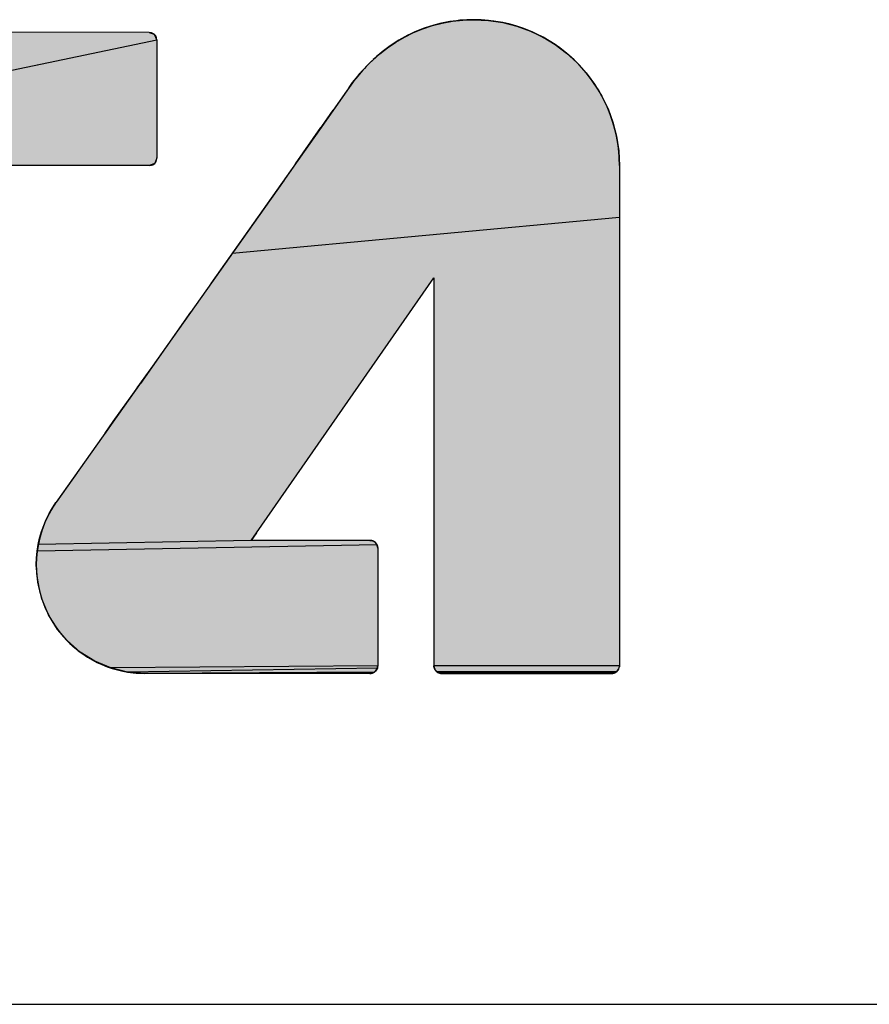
# Model space of a CAD drawing. Extents: x 0 to 1189, y 0 to 841.
# Tile 22 of 36: x 950.18 to 958.53, y 70 to 79.67. Entities that reach past the tile are written whole.
import ezdxf

# ---------------------------------------------------------------- set-up
doc = ezdxf.new("R2010")
doc.units = 0
doc.header["$LTSCALE"] = 65.395
doc.header["$MEASUREMENT"] = 0
doc.layers.get('0').update_dxf_attribs({"linetype": 'CONTINUOUS'})

msp = doc.modelspace()

# ---------------------------------------------------------------- linework, layer by layer
at = {"color": 4, "linetype": 'Continuous'}
for p, q in [((954.1407, 79.58168), (954.23544, 79.61314)), ((954.23544, 79.61314), (954.333, 79.63805)), ((954.333, 79.63805), (954.43311, 79.65616)), ((954.43311, 79.65616), (954.53553, 79.66722)), ((954.53553, 79.66722), (954.64, 79.67096)), ((954.64, 79.67096), (954.78656, 79.66356)), ((954.78656, 79.66356), (954.92889, 79.64183)), ((954.92889, 79.64183), (955.06628, 79.6065)), ((955.06628, 79.6065), (955.19799, 79.55829)), ((951.45346, 79.54568), (951.50081, 79.52918)), ((951.50081, 79.52918), (951.52942, 79.4699)), ((953.87595, 79.45063), (953.9607, 79.50017)), ((953.9607, 79.50017), (954.04904, 79.54394)), ((954.04904, 79.54394), (954.1407, 79.58168)), ((955.19799, 79.55829), (955.32331, 79.49792)), ((955.32331, 79.49792), (955.44152, 79.42611)), ((951.52942, 79.4699), (945.98776, 78.30746)), ((951.52942, 79.4699), (951.52942, 78.31376)), ((953.79504, 79.39557), (953.87595, 79.45063)), ((955.44152, 79.42611), (955.5519, 79.34358)), ((953.65929, 79.28377), (953.68931, 79.31079)), ((953.68931, 79.31079), (953.71822, 79.33526)), ((953.71822, 79.33526), (953.79504, 79.39557)), ((955.5519, 79.34358), (955.65372, 79.25104)), ((953.56569, 79.18984), (953.59716, 79.22305)), ((953.59716, 79.22305), (953.62846, 79.25444)), ((953.63655, 79.26229), (953.62068, 79.24679)), ((953.62846, 79.25444), (953.65929, 79.28377)), ((955.65372, 79.25104), (955.74626, 79.14923)), ((953.48841, 79.10049), (953.52662, 79.14615)), ((953.52662, 79.14615), (953.56569, 79.18984)), ((955.74626, 79.14923), (955.8288, 79.03886)), ((953.41708, 79.00514), (953.45169, 79.05332)), ((953.45169, 79.05332), (953.48841, 79.10049)), ((955.8288, 79.03886), (955.90063, 78.92065)), ((955.90063, 78.92065), (955.96101, 78.79532)), ((953.35395, 78.91444), (953.26061, 78.78119)), ((953.09541, 78.54615), (953.26061, 78.78119)), ((955.96101, 78.79532), (956.00923, 78.6636)), ((956.00923, 78.6636), (956.04457, 78.5262)), ((952.89148, 78.25668), (953.14067, 78.61049)), ((956.04457, 78.5262), (956.0663, 78.38385)), ((952.99775, 78.40747), (952.6574, 77.9249)), ((956.0663, 78.38385), (956.0737, 78.23726)), ((951.50746, 78.25994), (951.45346, 78.2378)), ((951.52942, 78.31376), (951.50746, 78.25994)), ((951.45346, 78.2378), (949.6576, 78.23726)), ((956.0737, 78.23726), (956.0737, 73.32614)), ((952.77768, 78.09532), (952.46721, 77.65558)), ((956.0737, 77.7265), (952.26848, 77.3744)), ((952.46721, 77.65558), (952.06484, 77.08647)), ((951.8599, 76.7969), (951.36628, 76.09918)), ((951.33518, 76.05524), (951.46103, 76.23307)), ((951.10053, 75.72377), (951.36628, 76.09918)), ((951.18558, 75.84389), (951.01985, 75.60982)), ((951.01977, 75.60971), (951.10053, 75.72377)), ((950.74768, 75.22556), (950.54185, 74.93524)), ((950.47011, 74.81992), (950.50193, 74.8752)), ((950.50193, 74.8752), (950.5369, 74.92832)), ((950.41641, 74.70342), (950.44156, 74.76261)), ((950.44156, 74.76261), (950.47011, 74.81992)), ((950.39479, 74.64248), (950.41641, 74.70342)), ((950.36262, 74.51587), (950.37682, 74.57992)), ((950.37682, 74.57992), (950.39479, 74.64248)), ((952.50646, 74.6294), (952.45624, 74.55716)), ((950.35233, 74.45046), (950.36262, 74.51587)), ((953.69164, 74.51257), (950.35233, 74.45046)), ((952.45624, 74.55716), (950.36262, 74.51587)), ((953.62228, 74.55716), (953.63141, 74.55662)), ((953.63141, 74.55662), (953.64028, 74.55503)), ((953.64028, 74.55503), (953.64883, 74.55242)), ((953.64883, 74.55242), (953.657, 74.54884)), ((953.657, 74.54884), (953.66473, 74.54433)), ((953.66473, 74.54433), (953.67195, 74.53892)), ((953.67195, 74.53892), (953.67646, 74.53484)), ((953.67778, 74.53345), (953.67646, 74.53484)), ((953.67646, 74.53484), (953.68017, 74.53076)), ((953.68017, 74.53076), (953.68355, 74.52648)), ((953.68355, 74.52648), (953.68659, 74.52201)), ((953.68659, 74.52201), (953.68929, 74.51737)), ((953.68929, 74.51737), (953.69164, 74.51257)), ((953.69164, 74.51257), (953.69364, 74.50762)), ((953.69364, 74.50762), (953.69528, 74.50255)), ((953.69528, 74.50255), (953.69657, 74.49735)), ((953.69657, 74.49735), (953.6975, 74.49205)), ((953.6975, 74.49205), (953.69805, 74.48666)), ((953.69805, 74.48666), (953.69824, 74.4812)), ((953.69824, 74.4812), (953.69824, 73.32614)), ((950.34394, 74.31614), (950.34606, 74.38384)), ((950.34606, 74.38384), (950.35233, 74.45046)), ((950.35738, 74.14628), (950.34394, 74.31614)), ((950.39733, 73.9819), (950.35738, 74.14628)), ((950.46305, 73.82577), (950.39733, 73.9819)), ((950.55329, 73.6813), (950.46305, 73.82577)), ((950.6462, 73.57214), (950.55329, 73.6813)), ((950.77512, 73.45936), (950.6462, 73.57214)), ((950.91946, 73.36911), (950.77512, 73.45936)), ((951.07544, 73.30339), (950.91946, 73.36911)), ((953.69824, 73.32614), (951.07544, 73.30339)), ((953.69734, 73.3142), (953.69467, 73.3027)), ((953.69824, 73.32614), (953.69734, 73.3142)), ((956.0737, 73.32614), (954.25048, 73.32614)), ((954.25068, 73.32071), (954.25048, 73.32614)), ((954.25048, 73.32614), (954.2505, 73.32429)), ((954.25127, 73.31534), (954.25068, 73.32071)), ((954.25225, 73.31003), (954.25127, 73.31534)), ((954.2536, 73.30482), (954.25225, 73.31003)), ((956.0737, 73.32614), (956.07276, 73.3142)), ((951.23966, 73.26344), (951.07544, 73.30339)), ((953.69467, 73.3027), (951.23966, 73.26344)), ((951.40936, 73.25), (951.23966, 73.26344)), ((953.66359, 73.26216), (951.40936, 73.25)), ((953.62228, 73.25), (951.40936, 73.25)), ((953.62784, 73.2502), (953.62228, 73.25)), ((953.62228, 73.25), (953.62419, 73.25002)), ((953.63331, 73.25079), (953.62784, 73.2502)), ((953.63869, 73.25177), (953.63331, 73.25079)), ((953.64395, 73.25312), (953.63869, 73.25177)), ((953.64908, 73.25485), (953.64395, 73.25312)), ((953.65408, 73.25694), (953.64908, 73.25485)), ((953.65892, 73.25938), (953.65408, 73.25694)), ((953.66359, 73.26216), (953.65892, 73.25938)), ((953.66808, 73.26528), (953.66359, 73.26216)), ((953.67237, 73.26873), (953.66808, 73.26528)), ((953.67646, 73.2725), (953.67237, 73.26873)), ((953.68419, 73.28167), (953.67646, 73.2725)), ((953.69027, 73.2918), (953.68419, 73.28167)), ((953.69467, 73.3027), (953.69027, 73.2918)), ((954.25531, 73.29971), (954.2536, 73.30482)), ((954.25739, 73.29473), (954.25531, 73.29971)), ((954.25981, 73.28989), (954.25739, 73.29473)), ((954.26257, 73.28521), (954.25981, 73.28989)), ((954.26566, 73.28071), (954.26257, 73.28521)), ((954.26908, 73.27641), (954.26566, 73.28071)), ((954.2728, 73.27232), (954.26908, 73.27641)), ((954.27146, 73.27373), (954.2728, 73.27232)), ((954.28201, 73.26454), (954.2728, 73.27232)), ((956.04734, 73.26873), (954.28201, 73.26454)), ((954.29222, 73.25832), (954.28201, 73.26454)), ((956.03859, 73.26216), (954.29222, 73.25832)), ((954.30323, 73.25376), (954.29222, 73.25832)), ((956.02909, 73.25694), (954.30323, 73.25376)), ((954.31482, 73.25096), (954.30323, 73.25376)), ((956.01896, 73.25312), (954.31482, 73.25096)), ((954.3268, 73.25), (954.31482, 73.25096)), ((956.00834, 73.25079), (954.3268, 73.25)), ((956.0029, 73.2502), (955.99738, 73.25)), ((955.99738, 73.25), (955.99927, 73.25002)), ((956.00834, 73.25079), (956.0029, 73.2502)), ((956.0137, 73.25177), (956.00834, 73.25079)), ((956.01896, 73.25312), (956.0137, 73.25177)), ((956.02409, 73.25485), (956.01896, 73.25312)), ((956.02909, 73.25694), (956.02409, 73.25485)), ((956.03392, 73.25938), (956.02909, 73.25694)), ((956.03859, 73.26216), (956.03392, 73.25938)), ((956.04307, 73.26528), (956.03859, 73.26216)), ((956.04734, 73.26873), (956.04307, 73.26528)), ((956.05138, 73.2725), (956.04734, 73.26873)), ((956.05001, 73.27116), (956.05138, 73.2725)), ((956.05138, 73.2725), (956.05923, 73.28167)), ((956.06546, 73.2918), (956.05923, 73.28167))]:
    msp.add_line(p, q, dxfattribs=at)
at = {"color": 3, "linetype": 'Continuous'}
for q in [(1037, 70), (1174, 70)]:
    msp.add_line((909, 70), q, dxfattribs=at)
at = {"color": 4, "linetype": 'Continuous'}
for points in [[(954.64, 79.67096), (954.60616, 79.67057), (954.57242, 79.6694), (954.53879, 79.66745), (954.50528, 79.66472), (954.4719, 79.66122), (954.43866, 79.65695), (954.40557, 79.65191), (954.37264, 79.6461), (954.33989, 79.63953), (954.30732, 79.6322), (954.27495, 79.62411), (954.24279, 79.61527), (954.21085, 79.60568), (954.17914, 79.59534), (954.14769, 79.58425), (954.11649, 79.57243), (954.08558, 79.55988), (954.05496, 79.54661), (954.02464, 79.53261), (953.99465, 79.5179), (953.965, 79.50248), (953.9357, 79.48636), (953.90677, 79.46955), (953.87822, 79.45206), (953.85008, 79.4339), (953.82235, 79.41507), (953.79506, 79.39559), (953.76822, 79.37547), (953.74185, 79.35472), (953.71822, 79.33526)], [(954.64, 79.67096), (954.54033, 79.66755), (954.44173, 79.65738), (954.34443, 79.64049), (954.24872, 79.61696), (954.15493, 79.58688), (954.06339, 79.55035), (953.97447, 79.5075), (953.88858, 79.45851), (953.80611, 79.4036), (953.7275, 79.343)], [(956.0737, 78.23726), (956.07029, 78.33684), (956.06012, 78.4354), (956.04322, 78.53268), (956.01969, 78.62839), (955.98958, 78.72222), (955.95303, 78.81383), (955.91014, 78.90283), (955.86111, 78.98883), (955.80615, 79.07141), (955.74549, 79.15016), (955.67945, 79.22464), (955.6274, 79.27669), (955.55291, 79.34274), (955.47416, 79.40339), (955.39158, 79.45836), (955.30557, 79.5074), (955.21657, 79.55028), (955.12496, 79.58684), (955.03112, 79.61694), (954.9354, 79.64048), (954.83813, 79.65738), (954.73957, 79.66755), (954.64, 79.67096)], [(951.52942, 79.4699), (951.52622, 79.49175), (951.51684, 79.51172), (951.50184, 79.52835), (951.49543, 79.53309), (951.47538, 79.54248), (951.45346, 79.54568), (946.06372, 79.55216), (946.04183, 79.54888), (946.02754, 79.54294), (946.0099, 79.52984), (945.99693, 79.5121), (945.99098, 79.49761), (945.98776, 79.47602), (945.98776, 78.30746), (945.99098, 78.28596), (945.9966, 78.27217), (946.0099, 78.25364), (946.02799, 78.24032), (946.0423, 78.23438), (946.06372, 78.23114)], [(953.71822, 79.33526), (953.64882, 79.27398), (953.61781, 79.24394), (953.54308, 79.16491), (953.47499, 79.08367), (953.41708, 79.00514), (953.12624, 78.58998), (952.06, 77.07963)], [(953.7275, 79.343), (953.70295, 79.32253), (953.68706, 79.30881), (953.67063, 79.29416), (953.65376, 79.27862)], [(953.60319, 79.22923), (953.58573, 79.21118), (953.56839, 79.19276), (953.55127, 79.17404), (953.53444, 79.15513), (953.51797, 79.13609), (953.50194, 79.11702), (953.48638, 79.09798), (953.47135, 79.07903), (953.45688, 79.06022), (953.443, 79.04161), (953.42973, 79.02324), (953.35395, 78.91444)], [(951.45346, 78.2378), (951.47541, 78.24104), (951.48914, 78.24665), (951.50746, 78.25994)], [(951.50746, 78.25994), (951.52045, 78.2777), (951.52616, 78.29166), (951.52942, 78.31376)], [(952.06484, 77.08647), (950.55483, 74.95352), (950.5369, 74.92832), (950.50645, 74.88247), (950.46404, 74.80844), (950.42776, 74.73137), (950.39781, 74.65174), (950.37435, 74.57001), (950.3575, 74.4866), (950.34734, 74.40186), (950.34394, 74.31614), (950.34734, 74.23034), (950.35749, 74.1456), (950.37433, 74.06224), (950.39777, 73.98059), (950.42769, 73.90104), (950.46396, 73.82401), (950.50638, 73.74997), (950.55471, 73.67939), (950.60864, 73.61275), (950.64445, 73.57394), (950.70661, 73.51474), (950.7732, 73.46079), (950.84372, 73.41245), (950.9177, 73.37002), (950.99465, 73.33375), (951.07413, 73.30383), (951.1557, 73.28039), (951.23898, 73.26355), (951.32364, 73.2534), (951.40936, 73.25)], [(953.62228, 74.55716), (952.45624, 74.55716), (954.24976, 77.1371)], [(954.24976, 77.1371), (954.25048, 73.32614), (954.25382, 73.3041), (954.26374, 73.28343), (954.2728, 73.27232), (954.29123, 73.25884), (954.30457, 73.25334), (954.3268, 73.25), (955.99738, 73.25), (956.01969, 73.25335), (956.033, 73.25887), (956.05138, 73.2725), (956.06495, 73.29081), (956.07034, 73.30379), (956.0737, 73.32614)], [(950.5369, 74.92832), (950.52488, 74.91083), (950.51205, 74.89129), (950.49965, 74.87149), (950.4877, 74.85142), (950.47619, 74.8311), (950.46514, 74.81054), (950.45454, 74.78974), (950.4444, 74.76873), (950.43473, 74.7475), (950.42554, 74.72608), (950.41682, 74.70446), (950.40857, 74.68265), (950.40081, 74.66068), (950.39354, 74.63854), (950.38675, 74.61625), (950.38045, 74.59381), (950.37465, 74.57124), (950.36934, 74.54854), (950.36454, 74.52571), (950.36023, 74.50278), (950.35642, 74.47974), (950.35312, 74.4566), (950.35032, 74.43338), (950.34802, 74.41007), (950.34624, 74.38669), (950.34496, 74.36323), (950.3442, 74.33971), (950.34394, 74.31614)], [(953.65821, 74.54821), (953.65257, 74.55092), (953.64676, 74.55315), (953.6408, 74.5549), (953.63472, 74.55615), (953.62854, 74.55691), (953.62228, 74.55716)], [(953.69824, 74.4812), (953.69706, 74.49483), (953.68984, 74.51631), (953.67646, 74.53484), (953.66523, 74.54399), (953.64467, 74.55382), (953.62228, 74.55716)], [(953.67646, 74.53484), (953.6738, 74.53732), (953.66885, 74.5414), (953.66365, 74.54503)], [(953.68152, 74.52913), (953.68031, 74.53059), (953.67907, 74.53203)], [(953.69411, 74.50628), (953.69349, 74.50803), (953.69282, 74.50978), (953.69211, 74.5115), (953.69135, 74.5132), (953.69055, 74.51489), (953.68971, 74.51656), (953.68883, 74.51821), (953.68791, 74.51983), (953.68695, 74.52144), (953.68594, 74.52302), (953.6849, 74.52458), (953.68381, 74.52612), (953.68269, 74.52763)], [(953.69573, 74.5009), (953.69524, 74.50271), (953.6947, 74.5045)], [(953.69696, 74.4954), (953.69659, 74.49725), (953.69619, 74.49908)], [(953.69824, 74.4812), (953.69823, 74.48214), (953.69819, 74.48406), (953.6981, 74.48598), (953.69796, 74.48788), (953.69778, 74.48978), (953.69755, 74.49167), (953.69727, 74.49354)], [(950.34394, 74.31614), (950.34531, 74.26163), (950.3494, 74.20751), (950.3562, 74.15384), (950.36569, 74.10071), (950.37786, 74.04821), (950.39267, 73.99642), (950.41009, 73.94544), (950.4301, 73.89539), (950.45265, 73.84637), (950.4777, 73.7985), (950.50518, 73.7519), (950.53503, 73.70669), (950.56717, 73.663), (950.60152, 73.62095), (950.63799, 73.58066), (950.67453, 73.5441), (950.71479, 73.50762), (950.75682, 73.47325), (950.80047, 73.4411), (950.84565, 73.41124), (950.89221, 73.38376), (950.94004, 73.35871), (950.98901, 73.33616), (951.03902, 73.31615), (951.08994, 73.29872), (951.14168, 73.28392), (951.19414, 73.27175), (951.24721, 73.26226), (951.30083, 73.25546), (951.3549, 73.25137), (951.40936, 73.25)], [(953.62228, 73.25), (953.64467, 73.25335), (953.66515, 73.2632), (953.67646, 73.2725), (953.68968, 73.29065), (953.69698, 73.31204), (953.69824, 73.32614)], [(953.69417, 73.30117), (953.69646, 73.30942), (953.69782, 73.31797), (953.69824, 73.32614)], [(954.25057, 73.32243), (954.25069, 73.32058), (954.25085, 73.31873)], [(954.25106, 73.31688), (954.25132, 73.31503), (954.25162, 73.31319), (954.25197, 73.31135), (954.25236, 73.30952), (954.2528, 73.3077), (954.25329, 73.30589), (954.25382, 73.30408), (954.2544, 73.30229), (954.25502, 73.30051), (954.25569, 73.29874), (954.2564, 73.29698), (954.25716, 73.29524), (954.25796, 73.29351), (954.2588, 73.2918), (954.25969, 73.29011), (954.26062, 73.28844)], [(956.06999, 73.3027), (956.07276, 73.3142), (956.0737, 73.32614)], [(953.62609, 73.25009), (953.62799, 73.25021), (953.62987, 73.25037)], [(953.63175, 73.25058), (953.63362, 73.25084), (953.63549, 73.25114), (953.63734, 73.25149), (953.63918, 73.25188), (953.64101, 73.25232), (953.64282, 73.2528), (953.64463, 73.25333), (953.64642, 73.25391), (953.6482, 73.25452), (953.64996, 73.25519), (953.65171, 73.2559), (953.65344, 73.25665), (953.65515, 73.25744), (953.65685, 73.25828), (953.65853, 73.25916), (953.66019, 73.26009)], [(953.66183, 73.26106), (953.66345, 73.26207), (953.66505, 73.26312)], [(953.66662, 73.26422), (953.66818, 73.26535), (953.66971, 73.26653)], [(953.67121, 73.26775), (953.67269, 73.26901), (953.67415, 73.2703), (953.67558, 73.27164), (953.67646, 73.2725)], [(953.67646, 73.2725), (953.6821, 73.27889), (953.68696, 73.28584), (953.69099, 73.29329)], [(954.26159, 73.28679), (954.26209, 73.28598), (954.26312, 73.28436), (954.26419, 73.28277), (954.26531, 73.2812), (954.26646, 73.27965), (954.26766, 73.27813), (954.26889, 73.27663), (954.27015, 73.27517)], [(954.2728, 73.27232), (954.28059, 73.26558), (954.28922, 73.25993), (954.297, 73.25609), (954.3067, 73.25272), (954.31669, 73.25068), (954.3268, 73.25)], [(956.00116, 73.25009), (956.00304, 73.25021), (956.00492, 73.25037)], [(956.00679, 73.25058), (956.00865, 73.25084), (956.01051, 73.25114), (956.01236, 73.25149), (956.01419, 73.25188), (956.01602, 73.25232), (956.01784, 73.2528), (956.01964, 73.25333), (956.02143, 73.25391), (956.02321, 73.25453), (956.02497, 73.25519), (956.02672, 73.2559), (956.02845, 73.25665), (956.03016, 73.25744), (956.03185, 73.25828), (956.03352, 73.25916), (956.03477, 73.25985), (956.03641, 73.2608), (956.03802, 73.2618), (956.03961, 73.26283), (956.04117, 73.2639), (956.04271, 73.26502), (956.04423, 73.26617), (956.04571, 73.26736), (956.04717, 73.26859), (956.04861, 73.26986)]]:
    msp.add_lwpolyline(points, dxfattribs=at)
msp.add_arc((954.6399, 78.23716), 1.4338, 0.004126, 89.995874, dxfattribs=at)
for points in [[(954.1407, 79.58168), (954.23544, 79.61314), (955.06628, 79.6065)], [(955.06628, 79.6065), (955.19799, 79.55829), (954.1407, 79.58168)], [(954.333, 79.63805), (954.92889, 79.64183), (954.23544, 79.61314)], [(954.92889, 79.64183), (955.06628, 79.6065), (954.23544, 79.61314)], [(954.333, 79.63805), (954.43311, 79.65616), (954.92889, 79.64183)], [(954.43311, 79.65616), (954.53553, 79.66722), (954.78656, 79.66356)], [(954.78656, 79.66356), (954.92889, 79.64183), (954.43311, 79.65616)], [(954.64, 79.67096), (954.78656, 79.66356), (954.53553, 79.66722)], [(945.98776, 79.47602), (946.0099, 79.52984), (951.50081, 79.52918)], [(951.50081, 79.52918), (951.52942, 79.4699), (945.98776, 79.47602)], [(946.0099, 79.52984), (946.06372, 79.55216), (951.45346, 79.54568)], [(951.45346, 79.54568), (951.50081, 79.52918), (946.0099, 79.52984)], [(953.87595, 79.45063), (953.9607, 79.50017), (955.32331, 79.49792)], [(955.32331, 79.49792), (955.44152, 79.42611), (953.87595, 79.45063)], [(954.04904, 79.54394), (955.19799, 79.55829), (953.9607, 79.50017)], [(955.19799, 79.55829), (955.32331, 79.49792), (953.9607, 79.50017)], [(954.04904, 79.54394), (954.1407, 79.58168), (955.19799, 79.55829)], [(945.98776, 78.30746), (945.98776, 79.47602), (951.52942, 79.4699)], [(945.98776, 78.30746), (951.52942, 79.4699), (951.52942, 78.31376)], [(953.79504, 79.39557), (953.87595, 79.45063), (955.44152, 79.42611)], [(955.44152, 79.42611), (955.5519, 79.34358), (953.79504, 79.39557)], [(953.65929, 79.28377), (955.5519, 79.34358), (953.62846, 79.25444)], [(955.5519, 79.34358), (955.65372, 79.25104), (953.62846, 79.25444)], [(953.68931, 79.31079), (955.5519, 79.34358), (953.65929, 79.28377)], [(953.71822, 79.33526), (955.5519, 79.34358), (953.68931, 79.31079)], [(953.71822, 79.33526), (953.79504, 79.39557), (955.5519, 79.34358)], [(953.59716, 79.22305), (955.65372, 79.25104), (953.56569, 79.18984)], [(955.65372, 79.25104), (955.74626, 79.14923), (953.56569, 79.18984)], [(953.59716, 79.22305), (953.62846, 79.25444), (955.65372, 79.25104)], [(953.48841, 79.10049), (955.74626, 79.14923), (953.45169, 79.05332)], [(955.74626, 79.14923), (955.8288, 79.03886), (953.45169, 79.05332)], [(953.52662, 79.14615), (955.74626, 79.14923), (953.48841, 79.10049)], [(953.52662, 79.14615), (953.56569, 79.18984), (955.74626, 79.14923)], [(953.41708, 79.00514), (955.8288, 79.03886), (953.38952, 78.96543)], [(955.8288, 79.03886), (955.90063, 78.92065), (953.38952, 78.96543)], [(953.41708, 79.00514), (953.45169, 79.05332), (955.8288, 79.03886)], [(953.35395, 78.91444), (955.90063, 78.92065), (953.31083, 78.85281)], [(955.90063, 78.92065), (955.96101, 78.79532), (953.31083, 78.85281)], [(953.35395, 78.91444), (953.38952, 78.96543), (955.90063, 78.92065)], [(953.26061, 78.78119), (953.31083, 78.85281), (955.96101, 78.79532)], [(953.26061, 78.78119), (955.96101, 78.79532), (953.18338, 78.67123)], [(955.96101, 78.79532), (956.00923, 78.6636), (953.18338, 78.67123)], [(953.09541, 78.54615), (953.18338, 78.67123), (956.00923, 78.6636)], [(956.00923, 78.6636), (956.04457, 78.5262), (953.09541, 78.54615)], [(952.99775, 78.40747), (953.09541, 78.54615), (956.04457, 78.5262)], [(956.04457, 78.5262), (956.0663, 78.38385), (952.99775, 78.40747)], [(952.89148, 78.25668), (952.99775, 78.40747), (956.0663, 78.38385)], [(956.0663, 78.38385), (956.0737, 78.23726), (952.89148, 78.25668)], [(951.52942, 78.31376), (951.50746, 78.25994), (945.98776, 78.30746)], [(946.0099, 78.25364), (945.98776, 78.30746), (951.50746, 78.25994)], [(951.50746, 78.25994), (951.45346, 78.2378), (946.0099, 78.25364)], [(951.45346, 78.2378), (949.6576, 78.23726), (946.0099, 78.25364)], [(952.77768, 78.09532), (952.89148, 78.25668), (956.0737, 78.23726)], [(952.77768, 78.09532), (956.0737, 78.23726), (952.6574, 77.9249)], [(956.0737, 78.23726), (956.0737, 77.7265), (952.6574, 77.9249)], [(952.46721, 77.65558), (952.6574, 77.9249), (956.0737, 77.7265)], [(956.0737, 77.7265), (952.26848, 77.3744), (952.46721, 77.65558)], [(952.26848, 77.3744), (956.0737, 77.7265), (954.24976, 77.1371)], [(954.24976, 77.1371), (956.0737, 77.7265), (954.24978, 77.03039)], [(954.24978, 77.03039), (956.0737, 77.7265), (954.24987, 76.54164)], [(956.0737, 77.7265), (956.0737, 76.50855), (954.24987, 76.54164)], [(952.06484, 77.08647), (952.26848, 77.3744), (954.24976, 77.1371)], [(951.8599, 76.7969), (952.06484, 77.08647), (954.1408, 76.98037)], [(954.24976, 77.1371), (954.1408, 76.98037), (952.06484, 77.08647)], [(954.1408, 76.98037), (953.86236, 76.57983), (951.8599, 76.7969)], [(951.65747, 76.5107), (951.8599, 76.7969), (953.86236, 76.57983)], [(951.46103, 76.23307), (953.86236, 76.57983), (951.33518, 76.05524)], [(953.86236, 76.57983), (953.48707, 76.03998), (951.33518, 76.05524)], [(951.65747, 76.5107), (953.86236, 76.57983), (951.46103, 76.23307)], [(954.25001, 75.79564), (954.24987, 76.54164), (956.0737, 76.50855)], [(956.0737, 76.50855), (956.0737, 75.05485), (954.25001, 75.79564)], [(951.21466, 75.88497), (951.33518, 76.05524), (953.48707, 76.03998)], [(953.48707, 76.03998), (953.353, 75.84713), (951.21466, 75.88497)], [(951.01977, 75.60971), (953.353, 75.84713), (950.94366, 75.50223)], [(953.353, 75.84713), (953.08756, 75.4653), (950.94366, 75.50223)], [(951.10053, 75.72377), (953.353, 75.84713), (951.01977, 75.60971)], [(951.10053, 75.72377), (951.21466, 75.88497), (953.353, 75.84713)], [(954.25017, 74.94675), (954.25001, 75.79564), (956.0737, 75.05485)], [(950.74768, 75.22556), (953.08756, 75.4653), (950.69464, 75.15071)], [(953.08756, 75.4653), (952.84364, 75.11443), (950.69464, 75.15071)], [(950.80716, 75.30952), (953.08756, 75.4653), (950.74768, 75.22556)], [(950.87263, 75.40195), (953.08756, 75.4653), (950.80716, 75.30952)], [(950.87263, 75.40195), (950.94366, 75.50223), (953.08756, 75.4653)], [(950.64849, 75.0856), (950.69464, 75.15071), (952.84364, 75.11443)], [(950.5369, 74.92832), (952.84364, 75.11443), (950.50193, 74.8752)], [(952.84364, 75.11443), (952.64277, 74.82547), (950.50193, 74.8752)], [(950.54184, 74.93523), (952.84364, 75.11443), (950.5369, 74.92832)], [(950.55591, 74.95504), (952.84364, 75.11443), (950.54184, 74.93523)], [(950.57868, 74.98713), (952.84364, 75.11443), (950.55591, 74.95504)], [(950.60969, 75.03086), (952.84364, 75.11443), (950.57868, 74.98713)], [(950.64849, 75.0856), (952.84364, 75.11443), (950.60969, 75.03086)], [(954.25017, 74.94675), (956.0737, 75.05485), (954.25032, 74.14931)], [(956.0737, 75.05485), (956.0737, 73.8369), (954.25032, 74.14931)], [(950.47011, 74.81992), (950.50193, 74.8752), (952.64277, 74.82547)], [(950.41641, 74.70342), (952.64277, 74.82547), (950.39479, 74.64248)], [(952.64277, 74.82547), (952.50646, 74.6294), (950.39479, 74.64248)], [(950.44156, 74.76261), (952.64277, 74.82547), (950.41641, 74.70342)], [(950.47011, 74.81992), (952.64277, 74.82547), (950.44156, 74.76261)], [(950.36262, 74.51587), (950.37682, 74.57992), (952.45624, 74.55716)], [(950.37682, 74.57992), (950.39479, 74.64248), (952.50646, 74.6294)], [(952.50646, 74.6294), (952.45624, 74.55716), (950.37682, 74.57992)], [(950.35233, 74.45046), (953.69824, 74.4812), (950.34606, 74.38384)], [(953.69824, 74.4812), (953.69824, 74.36107), (950.34606, 74.38384)], [(950.35233, 74.45046), (950.36262, 74.51587), (953.69164, 74.51257)], [(950.35233, 74.45046), (953.69164, 74.51257), (953.69364, 74.50762)], [(953.69528, 74.50255), (950.35233, 74.45046), (953.69364, 74.50762)], [(953.69657, 74.49735), (950.35233, 74.45046), (953.69528, 74.50255)], [(953.6975, 74.49205), (950.35233, 74.45046), (953.69657, 74.49735)], [(953.69805, 74.48666), (950.35233, 74.45046), (953.6975, 74.49205)], [(953.69824, 74.4812), (950.35233, 74.45046), (953.69805, 74.48666)], [(953.63141, 74.55662), (950.36262, 74.51587), (953.62228, 74.55716)], [(953.62228, 74.55716), (950.36262, 74.51587), (953.61383, 74.55716)], [(953.61383, 74.55716), (950.36262, 74.51587), (953.50101, 74.55716)], [(953.50101, 74.55716), (950.36262, 74.51587), (953.29375, 74.55716)], [(953.29375, 74.55716), (950.36262, 74.51587), (953.03926, 74.55716)], [(953.03926, 74.55716), (950.36262, 74.51587), (952.86669, 74.55716)], [(952.86669, 74.55716), (950.36262, 74.51587), (952.7081, 74.55716)], [(952.7081, 74.55716), (950.36262, 74.51587), (952.57751, 74.55716)], [(952.57751, 74.55716), (950.36262, 74.51587), (952.48889, 74.55716)], [(950.36262, 74.51587), (952.45624, 74.55716), (952.48889, 74.55716)], [(953.64028, 74.55503), (950.36262, 74.51587), (953.63141, 74.55662)], [(953.64883, 74.55242), (950.36262, 74.51587), (953.64028, 74.55503)], [(953.657, 74.54884), (950.36262, 74.51587), (953.64883, 74.55242)], [(953.66473, 74.54433), (950.36262, 74.51587), (953.657, 74.54884)], [(953.67195, 74.53892), (950.36262, 74.51587), (953.66473, 74.54433)], [(953.67646, 74.53484), (950.36262, 74.51587), (953.67195, 74.53892)], [(953.68017, 74.53076), (950.36262, 74.51587), (953.67646, 74.53484)], [(953.68355, 74.52648), (950.36262, 74.51587), (953.68017, 74.53076)], [(953.68659, 74.52201), (950.36262, 74.51587), (953.68355, 74.52648)], [(953.68929, 74.51737), (950.36262, 74.51587), (953.68659, 74.52201)], [(953.68929, 74.51737), (953.69164, 74.51257), (950.36262, 74.51587)], [(950.34394, 74.31614), (950.34606, 74.38384), (953.69824, 74.36107)], [(950.34394, 74.31614), (953.69824, 74.36107), (950.35738, 74.14628)], [(953.69824, 74.36107), (953.69824, 74.07462), (950.35738, 74.14628)], [(950.39733, 73.9819), (950.35738, 74.14628), (953.69824, 74.07462)], [(954.25044, 73.55766), (954.25032, 74.14931), (956.0737, 73.8369)], [(950.39733, 73.9819), (953.69824, 74.07462), (950.46305, 73.82577)], [(953.69824, 74.07462), (953.69824, 73.73272), (950.46305, 73.82577)], [(950.55329, 73.6813), (950.46305, 73.82577), (953.69824, 73.73272)], [(954.25044, 73.55766), (956.0737, 73.8369), (954.25048, 73.32614)], [(956.0737, 73.8369), (956.0737, 73.32614), (954.25048, 73.32614)], [(950.55329, 73.6813), (953.69824, 73.73272), (950.6462, 73.57214)], [(950.6462, 73.57214), (953.69824, 73.73272), (950.77512, 73.45936)], [(953.69824, 73.73272), (953.69824, 73.44627), (950.77512, 73.45936)], [(950.91946, 73.36911), (950.77512, 73.45936), (953.69824, 73.44627)], [(953.69824, 73.44627), (953.69824, 73.32614), (950.91946, 73.36911)], [(951.07544, 73.30339), (950.91946, 73.36911), (953.69824, 73.32614)], [(951.07544, 73.30339), (953.69824, 73.32614), (953.69734, 73.3142)], [(953.69734, 73.3142), (953.69467, 73.3027), (951.07544, 73.30339)], [(954.25068, 73.32071), (954.25048, 73.32614), (956.0737, 73.32614)], [(954.25068, 73.32071), (956.0737, 73.32614), (954.25127, 73.31534)], [(956.0737, 73.32614), (956.07276, 73.3142), (954.25127, 73.31534)], [(954.25225, 73.31003), (954.25127, 73.31534), (956.07276, 73.3142)], [(954.25225, 73.31003), (956.07276, 73.3142), (954.2536, 73.30482)], [(956.07276, 73.3142), (956.06999, 73.3027), (954.2536, 73.30482)], [(951.23966, 73.26344), (951.07544, 73.30339), (953.69467, 73.3027)], [(951.23966, 73.26344), (953.69467, 73.3027), (953.69027, 73.2918)], [(953.68419, 73.28167), (951.23966, 73.26344), (953.69027, 73.2918)], [(953.67646, 73.2725), (951.23966, 73.26344), (953.68419, 73.28167)], [(953.67237, 73.26873), (951.23966, 73.26344), (953.67646, 73.2725)], [(953.66808, 73.26528), (951.23966, 73.26344), (953.67237, 73.26873)], [(953.66808, 73.26528), (953.66359, 73.26216), (951.23966, 73.26344)], [(951.40936, 73.25), (951.23966, 73.26344), (953.66359, 73.26216)], [(951.40936, 73.25), (953.66359, 73.26216), (953.65892, 73.25938)], [(953.65408, 73.25694), (951.40936, 73.25), (953.65892, 73.25938)], [(953.64908, 73.25485), (951.40936, 73.25), (953.65408, 73.25694)], [(953.64395, 73.25312), (951.40936, 73.25), (953.64908, 73.25485)], [(953.63869, 73.25177), (951.40936, 73.25), (953.64395, 73.25312)], [(953.63331, 73.25079), (951.40936, 73.25), (953.63869, 73.25177)], [(953.62784, 73.2502), (951.40936, 73.25), (953.63331, 73.25079)], [(951.40936, 73.25), (953.62784, 73.2502), (951.6395, 73.25)], [(951.6395, 73.25), (953.62784, 73.2502), (952.18831, 73.25)], [(952.18831, 73.25), (953.62784, 73.2502), (952.84333, 73.25)], [(952.84333, 73.25), (953.62784, 73.2502), (953.39214, 73.25)], [(953.62784, 73.2502), (953.62228, 73.25), (953.39214, 73.25)], [(954.25531, 73.29971), (954.2536, 73.30482), (956.06999, 73.3027)], [(954.25531, 73.29971), (956.06999, 73.3027), (954.25739, 73.29473)], [(956.06999, 73.3027), (956.06546, 73.2918), (954.25739, 73.29473)], [(954.25981, 73.28989), (954.25739, 73.29473), (956.06546, 73.2918)], [(954.25981, 73.28989), (956.06546, 73.2918), (954.26257, 73.28521)], [(956.06546, 73.2918), (956.05923, 73.28167), (954.26257, 73.28521)], [(954.26566, 73.28071), (954.26257, 73.28521), (956.05923, 73.28167)], [(954.26566, 73.28071), (956.05923, 73.28167), (954.26908, 73.27641)], [(956.05923, 73.28167), (956.05138, 73.2725), (954.26908, 73.27641)], [(954.2728, 73.27232), (954.26908, 73.27641), (956.05138, 73.2725)], [(956.05138, 73.2725), (956.04734, 73.26873), (954.2728, 73.27232)], [(954.28201, 73.26454), (954.2728, 73.27232), (956.04734, 73.26873)], [(954.28201, 73.26454), (956.04734, 73.26873), (956.04307, 73.26528)], [(956.04307, 73.26528), (956.03859, 73.26216), (954.28201, 73.26454)], [(954.29222, 73.25832), (954.28201, 73.26454), (956.03859, 73.26216)], [(954.29222, 73.25832), (956.03859, 73.26216), (956.03392, 73.25938)], [(956.03392, 73.25938), (956.02909, 73.25694), (954.29222, 73.25832)], [(954.30323, 73.25376), (954.29222, 73.25832), (956.02909, 73.25694)], [(954.30323, 73.25376), (956.02909, 73.25694), (956.02409, 73.25485)], [(956.02409, 73.25485), (956.01896, 73.25312), (954.30323, 73.25376)], [(954.31482, 73.25096), (954.30323, 73.25376), (956.01896, 73.25312)], [(954.31482, 73.25096), (956.01896, 73.25312), (956.0137, 73.25177)], [(956.0137, 73.25177), (956.00834, 73.25079), (954.31482, 73.25096)], [(954.3268, 73.25), (954.31482, 73.25096), (956.00834, 73.25079)], [(954.3268, 73.25), (956.00834, 73.25079), (956.0029, 73.2502)], [(954.3268, 73.25), (956.0029, 73.2502), (954.50054, 73.25)], [(954.50054, 73.25), (956.0029, 73.2502), (954.91484, 73.25)], [(954.91484, 73.25), (956.0029, 73.2502), (955.40934, 73.25)], [(955.40934, 73.25), (956.0029, 73.2502), (955.82364, 73.25)], [(956.0029, 73.2502), (955.99738, 73.25), (955.82364, 73.25)]]:
    msp.add_solid(points, dxfattribs=at)

doc.saveas('drawing.dxf')
